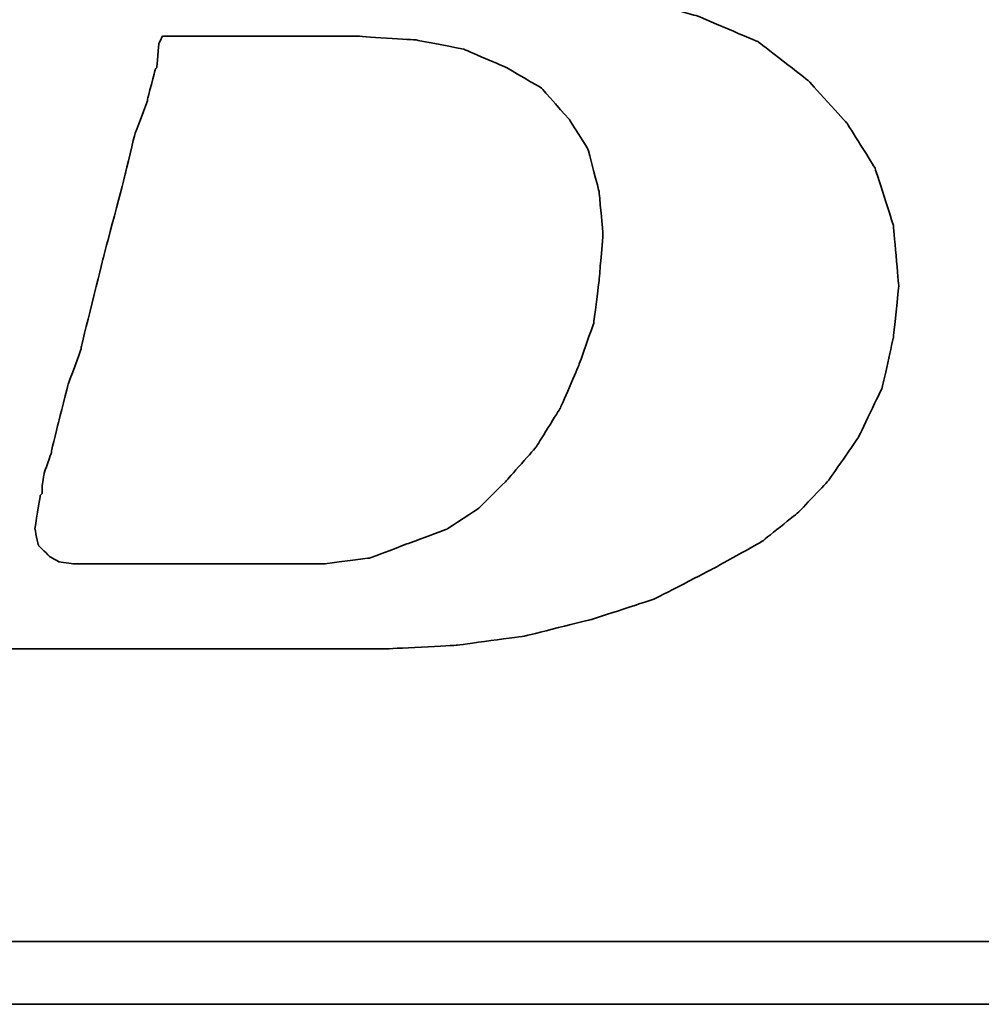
# Model space of a CAD drawing. Header units: millimetres. Extents: x 218 to 545, y 20 to 122.
# Tile 27 of 51: x 453.14 to 454.7, y 52.69 to 54.28. Entities that reach past the tile are written whole.
import ezdxf

# ---------------------------------------------------------------- set-up
doc = ezdxf.new("R2010")
doc.units = ezdxf.units.MM
doc.header["$LTSCALE"] = 0.1
doc.layers.add('DIM', color=4, linetype='CONTINUOUS')
doc.layers.add('layer 1', color=7, linetype='CONTINUOUS')

# ---------------------------------------------------------------- blocks, each defined once
blk = doc.blocks.new('TBI MOTION logo(完整正式版)')
at = {"layer": 'layer 1', "color": 22, "lineweight": 35}
for points, knots in [([(-64.65375, -6.86375), (-64.65375, -6.86375), (-64.84375, -7.29625), (-64.84375, -7.29625), (-64.84375, -7.29625), (-64.84375, -7.29625), (-64.86875, -7.34375), (-64.86875, -7.34375), (-64.86875, -7.34375), (-64.86875, -7.34375), (-64.86875, -7.36875), (-64.86875, -7.36875), (-64.86875, -7.36875), (-64.86875, -7.36875), (-65.15375, -7.65375), (-65.15375, -7.65375), (-65.15375, -7.65375), (-65.15375, -7.65375), (-65.17875, -7.65375), (-65.17875, -7.65375), (-65.17875, -7.65375), (-65.17875, -7.65375), (-65.20375, -7.67875), (-65.20375, -7.67875), (-65.20375, -7.67875), (-65.20375, -7.67875), (-65.58875, -7.87125), (-65.58875, -7.87125), (-65.58875, -7.87125), (-65.58875, -7.87125), (-65.63375, -7.87125), (-65.63375, -7.87125), (-65.63375, -7.87125), (-65.63375, -7.87125), (-65.65875, -7.89375), (-65.65875, -7.89375), (-65.65875, -7.89375), (-65.65875, -7.89375), (-66.09375, -7.94375), (-66.09375, -7.94375), (-66.09375, -7.94375), (-66.09375, -7.94375), (-66.11375, -7.94375), (-66.11375, -7.94375), (-66.11375, -7.94375), (-66.11375, -7.94375), (-66.16375, -7.94375), (-66.16375, -7.94375), (-66.16375, -7.94375), (-66.16375, -7.94375), (-66.30875, -7.94375), (-66.30875, -7.94375), (-66.30875, -7.94375), (-66.30875, -7.94375), (-66.69375, -7.94375), (-66.69375, -7.94375), (-66.69375, -7.94375), (-66.69375, -7.94375), (-67.07375, -7.94375), (-67.07375, -7.94375), (-67.07375, -7.94375), (-67.07375, -7.94375), (-67.12375, -7.94375), (-67.12375, -7.94375), (-67.12375, -7.94375), (-67.12375, -7.94375), (-67.12375, -7.96625), (-67.12375, -7.96625), (-67.12375, -7.96625), (-67.12375, -7.96625), (-67.14875, -7.99125), (-67.14875, -7.99125), (-67.14875, -7.99125), (-67.14875, -7.99125), (-67.24375, -8.34875), (-67.24375, -8.34875), (-67.24375, -8.34875), (-67.24375, -8.34875), (-67.31375, -8.68625), (-67.31375, -8.68625), (-67.31375, -8.68625), (-67.31375, -8.68625), (-67.26875, -8.68625), (-67.26875, -8.68625), (-67.26875, -8.68625), (-67.26875, -8.68625), (-67.07375, -8.68625), (-67.07375, -8.68625), (-67.07375, -8.68625), (-67.07375, -8.68625), (-66.54875, -8.68625), (-66.54875, -8.68625), (-66.54875, -8.68625), (-66.54875, -8.68625), (-65.82625, -8.68625), (-65.82625, -8.68625), (-65.82625, -8.68625), (-65.82625, -8.68625), (-65.01375, -8.68625), (-65.01375, -8.68625), (-65.01375, -8.68625), (-65.01375, -8.68625), (-64.05375, -8.68625), (-64.05375, -8.68625), (-64.05375, -8.68625), (-64.05375, -8.68625), (-62.08375, -8.68625), (-62.08375, -8.68625), (-62.08375, -8.68625), (-62.08375, -8.68625), (-60.06875, -8.68625), (-60.06875, -8.68625), (-60.06875, -8.68625), (-60.06875, -8.68625), (-59.10875, -8.68625), (-59.10875, -8.68625), (-59.10875, -8.68625), (-59.10875, -8.68625), (-58.29375, -8.68625), (-58.29375, -8.68625), (-58.29375, -8.68625), (-58.29375, -8.68625), (-57.57375, -8.68625), (-57.57375, -8.68625), (-57.57375, -8.68625), (-57.57375, -8.68625), (-57.04875, -8.68625), (-57.04875, -8.68625), (-57.04875, -8.68625), (-57.04875, -8.68625), (-56.85375, -8.68625), (-56.85375, -8.68625), (-56.85375, -8.68625), (-56.85375, -8.68625), (-56.70875, -8.68625), (-56.70875, -8.68625), (-56.70875, -8.68625), (-56.70875, -8.68625), (-56.61375, -8.68625), (-56.61375, -8.68625), (-56.61375, -8.68625), (-56.61375, -8.68625), (-56.56875, -8.68625), (-56.56875, -8.68625), (-56.56875, -8.68625), (-56.56875, -8.68625), (-55.65375, -8.63875), (-55.65375, -8.63875), (-55.65375, -8.63875), (-55.65375, -8.63875), (-54.76875, -8.51875), (-54.76875, -8.51875), (-54.76875, -8.51875), (-54.76875, -8.51875), (-53.90375, -8.30375), (-53.90375, -8.30375), (-53.90375, -8.30375), (-53.90375, -8.30375), (-53.08875, -8.03875), (-53.08875, -8.03875), (-53.08875, -8.03875), (-53.08875, -8.03875), (-52.34375, -7.65375), (-52.34375, -7.65375), (-52.34375, -7.65375), (-52.34375, -7.65375), (-51.69875, -7.29625), (-51.69875, -7.29625), (-51.69875, -7.29625), (-51.69875, -7.29625), (-51.21875, -6.91125), (-51.21875, -6.91125), (-51.21875, -6.91125), (-51.21875, -6.91125), (-50.83375, -6.50375), (-50.83375, -6.50375), (-50.83375, -6.50375), (-50.83375, -6.50375), (-50.44875, -5.94875), (-50.44875, -5.94875), (-50.44875, -5.94875), (-50.44875, -5.94875), (-50.13875, -5.30375), (-50.13875, -5.30375), (-50.13875, -5.30375), (-50.13875, -5.30375), (-49.99375, -4.65375), (-49.99375, -4.65375), (-49.99375, -4.65375), (-49.99375, -4.65375), (-49.92375, -3.98375), (-49.92375, -3.98375), (-49.92375, -3.98375), (-49.92375, -3.98375), (-49.99375, -3.19374), (-49.99375, -3.19374), (-49.99375, -3.19374), (-49.99375, -3.19374), (-50.23374, -2.44874), (-50.23374, -2.44874), (-50.23374, -2.44874), (-50.23374, -2.44874), (-50.59375, -1.87374), (-50.59375, -1.87374), (-50.59375, -1.87374), (-50.59375, -1.87374), (-51.09875, -1.31874), (-51.09875, -1.31874), (-51.09875, -1.31874), (-51.09875, -1.31874), (-51.74375, -0.81875), (-51.74375, -0.81875), (-51.74375, -0.81875), (-51.74375, -0.81875), (-52.53875, -0.48125), (-52.53875, -0.48125), (-52.53875, -0.48125), (-52.53875, -0.48125), (-53.47375, -0.21875), (-53.47375, -0.21875), (-53.47375, -0.21875), (-53.47375, -0.21875), (-54.52875, -0.04874), (-54.52875, -0.04874), (-54.52875, -0.04874), (-54.52875, -0.04874), (-55.65375, 0.12125), (-55.65375, 0.12125), (-55.65375, 0.12125), (-55.65375, 0.12125), (-54.50375, 0.28624), (-54.50375, 0.28624), (-54.50375, 0.28624), (-54.50375, 0.28624), (-53.83375, 0.38124), (-53.83375, 0.38124), (-53.83375, 0.38124), (-53.83375, 0.38124), (-53.18375, 0.50125), (-53.18375, 0.50125), (-53.18375, 0.50125), (-53.18375, 0.50125), (-52.55875, 0.66874), (-52.55875, 0.66874), (-52.55875, 0.66874), (-52.55875, 0.66874), (-52.03375, 0.86124), (-52.03375, 0.86124), (-52.03375, 0.86124), (-52.03375, 0.86124), (-51.50374, 1.03124), (-51.50374, 1.03124), (-51.50374, 1.03124), (-51.50374, 1.03124), (-51.09875, 1.27125), (-51.09875, 1.27125), (-51.09875, 1.27125), (-51.09875, 1.27125), (-50.71375, 1.48624), (-50.71375, 1.48624), (-50.71375, 1.48624), (-50.71375, 1.48624), (-50.37625, 1.77625), (-50.37625, 1.77625), (-50.37625, 1.77625), (-50.37625, 1.77625), (-49.82375, 2.37625), (-49.82375, 2.37625), (-49.82375, 2.37625), (-49.82375, 2.37625), (-49.41875, 2.99625), (-49.41875, 2.99625), (-49.41875, 2.99625), (-49.41875, 2.99625), (-49.22375, 3.76625), (-49.22375, 3.76625), (-49.22375, 3.76625), (-49.22375, 3.76625), (-49.15375, 4.50874), (-49.15375, 4.50874), (-49.15375, 4.50874), (-49.15375, 4.50874), (-49.20375, 5.25125), (-49.20375, 5.25125), (-49.20375, 5.25125), (-49.20375, 5.25125), (-49.41875, 5.92625), (-49.41875, 5.92625), (-49.41875, 5.92625), (-49.41875, 5.92625), (-49.77875, 6.47625), (-49.77875, 6.47625), (-49.77875, 6.47625), (-49.77875, 6.47625), (-50.33125, 7.02624), (-50.33125, 7.02624), (-50.33125, 7.02624), (-50.33125, 7.02624), (-51.00125, 7.43625), (-51.00125, 7.43625), (-51.00125, 7.43625), (-51.00125, 7.43625), (-51.79375, 7.72625), (-51.79375, 7.72625), (-51.79375, 7.72625), (-51.79375, 7.72625), (-52.72875, 7.89124), (-52.72875, 7.89124), (-52.72875, 7.89124), (-52.72875, 7.89124), (-53.83375, 7.98625), (-53.83375, 7.98625), (-53.83375, 7.98625), (-53.83375, 7.98625), (-53.92875, 7.98625), (-53.92875, 7.98625), (-53.92875, 7.98625), (-53.92875, 7.98625), (-54.26375, 7.98625), (-54.26375, 7.98625), (-54.26375, 7.98625), (-54.26375, 7.98625), (-54.74375, 7.98625), (-54.74375, 7.98625), (-54.74375, 7.98625), (-54.74375, 7.98625), (-55.36875, 7.98625), (-55.36875, 7.98625), (-55.36875, 7.98625), (-55.36875, 7.98625), (-56.13375, 7.98625), (-56.13375, 7.98625), (-56.13375, 7.98625), (-56.13375, 7.98625), (-56.94875, 7.98625), (-56.94875, 7.98625), (-56.94875, 7.98625), (-56.94875, 7.98625), (-58.77625, 7.98625), (-58.77625, 7.98625), (-58.77625, 7.98625), (-58.77625, 7.98625), (-60.59875, 7.98625), (-60.59875, 7.98625), (-60.59875, 7.98625), (-60.59875, 7.98625), (-61.41375, 7.98625), (-61.41375, 7.98625), (-61.41375, 7.98625), (-61.41375, 7.98625), (-62.17875, 7.98625), (-62.17875, 7.98625), (-62.17875, 7.98625), (-62.17875, 7.98625), (-62.80375, 7.98625), (-62.80375, 7.98625), (-62.80375, 7.98625), (-62.80375, 7.98625), (-63.30625, 7.98625), (-63.30625, 7.98625), (-63.30625, 7.98625), (-63.30625, 7.98625), (-63.57375, 7.98625), (-63.57375, 7.98625), (-63.57375, 7.98625), (-63.57375, 7.98625), (-63.57375, 7.96375), (-63.57375, 7.96375), (-63.57375, 7.96375), (-63.57375, 7.96375), (-63.59875, 7.94125), (-63.59875, 7.94125), (-63.59875, 7.94125), (-63.59875, 7.94125), (-63.69375, 7.55625), (-63.69375, 7.55625), (-63.69375, 7.55625), (-63.69375, 7.55625), (-63.76375, 7.24624), (-63.76375, 7.24624), (-63.76375, 7.24624), (-63.76375, 7.24624), (-63.23875, 7.24624), (-63.23875, 7.24624), (-63.23875, 7.24624), (-63.23875, 7.24624), (-62.75875, 7.24624), (-62.75875, 7.24624), (-62.75875, 7.24624), (-62.75875, 7.24624), (-62.61125, 7.24624), (-62.61125, 7.24624), (-62.61125, 7.24624), (-62.61125, 7.24624), (-62.56625, 7.24624), (-62.56625, 7.24624), (-62.56625, 7.24624), (-62.56625, 7.24624), (-62.22875, 7.24624), (-62.22875, 7.24624), (-62.22875, 7.24624), (-62.22875, 7.24624), (-62.20375, 7.24624), (-62.20375, 7.24624), (-62.20375, 7.24624), (-62.20375, 7.24624), (-62.17875, 7.21875), (-62.17875, 7.21875), (-62.17875, 7.21875), (-62.17875, 7.21875), (-61.96375, 7.17125), (-61.96375, 7.17125), (-61.96375, 7.17125), (-61.96375, 7.17125), (-61.72375, 7.12624), (-61.72375, 7.12624), (-61.72375, 7.12624), (-61.72375, 7.12624), (-61.70375, 7.12624), (-61.70375, 7.12624), (-61.70375, 7.12624), (-61.70375, 7.12624), (-61.55875, 7.07624), (-61.55875, 7.07624), (-61.55875, 7.07624), (-61.55875, 7.07624), (-61.50875, 7.07624), (-61.50875, 7.07624), (-61.50875, 7.07624), (-61.50875, 7.07624), (-61.48375, 7.02624), (-61.48375, 7.02624), (-61.48375, 7.02624), (-61.48375, 7.02624), (-61.31875, 6.83375), (-61.31875, 6.83375), (-61.31875, 6.83375), (-61.31875, 6.83375), (-61.29375, 6.81125), (-61.29375, 6.81125), (-61.29375, 6.81125), (-61.29375, 6.81125), (-61.29375, 6.78625), (-61.29375, 6.78625), (-61.29375, 6.78625), (-61.29375, 6.78625), (-61.19875, 6.50124), (-61.19875, 6.50124), (-61.19875, 6.50124), (-61.19875, 6.50124), (-61.17375, 6.45124), (-61.17375, 6.45124), (-61.17375, 6.45124), (-61.17375, 6.45124), (-61.19875, 6.40625), (-61.19875, 6.40625), (-61.19875, 6.40625), (-61.19875, 6.40625), (-61.26875, 5.99624), (-61.26875, 5.99624), (-61.26875, 5.99624), (-61.26875, 5.99624), (-61.26875, 5.85125), (-61.26875, 5.85125), (-61.26875, 5.85125), (-61.26875, 5.85125), (-61.26875, 5.82625), (-61.26875, 5.82625), (-61.26875, 5.82625), (-61.26875, 5.82625), (-61.29375, 5.80625), (-61.29375, 5.80625), (-61.29375, 5.80625), (-61.29375, 5.80625), (-61.34125, 5.66125), (-61.34125, 5.66125), (-61.34125, 5.66125), (-61.34125, 5.66125), (-61.41375, 5.44625), (-61.41375, 5.44625), (-61.41375, 5.44625), (-61.41375, 5.44625), (-61.48375, 5.15625), (-61.48375, 5.15625), (-61.48375, 5.15625), (-61.48375, 5.15625), (-61.58375, 4.82124), (-61.58375, 4.82124), (-61.58375, 4.82124), (-61.58375, 4.82124), (-61.79875, 4.00375), (-61.79875, 4.00375), (-61.79875, 4.00375), (-61.79875, 4.00375), (-62.05875, 2.99625), (-62.05875, 2.99625), (-62.05875, 2.99625), (-62.05875, 2.99625), (-62.34875, 1.91625), (-62.34875, 1.91625), (-62.34875, 1.91625), (-62.34875, 1.91625), (-62.97375, -0.41124), (-62.97375, -0.41124), (-62.97375, -0.41124), (-62.97375, -0.41124), (-63.59875, -2.75875), (-63.59875, -2.75875), (-63.59875, -2.75875), (-63.59875, -2.75875), (-63.88375, -3.86374), (-63.88375, -3.86374), (-63.88375, -3.86374), (-63.88375, -3.86374), (-64.14875, -4.82374), (-64.14875, -4.82374), (-64.14875, -4.82374), (-64.14875, -4.82374), (-64.36375, -5.64125), (-64.36375, -5.64125), (-64.36375, -5.64125), (-64.36375, -5.64125), (-64.43625, -5.97625), (-64.43625, -5.97625), (-64.43625, -5.97625), (-64.43625, -5.97625), (-64.50875, -6.28625), (-64.50875, -6.28625), (-64.50875, -6.28625), (-64.50875, -6.28625), (-64.50875, -6.30875), (-64.50875, -6.30875), (-64.50875, -6.30875), (-64.50875, -6.30875), (-64.57875, -6.50375), (-64.57875, -6.50375), (-64.57875, -6.50375), (-64.57875, -6.50375), (-64.62875, -6.69625), (-64.62875, -6.69625), (-64.62875, -6.69625), (-64.62875, -6.69625), (-64.62875, -6.76875), (-64.62875, -6.76875), (-64.62875, -6.76875), (-64.62875, -6.76875), (-64.62875, -6.81375), (-64.62875, -6.81375), (-64.62875, -6.81375), (-64.62875, -6.81375), (-64.62875, -6.83875), (-64.62875, -6.83875), (-64.62875, -6.83875), (-64.62875, -6.83875), (-64.65375, -6.86375), (-64.65375, -6.86375)], [0, 0, 0, 0, 0.00719424, 0.00719424, 0.00719424, 0.00719425, 0.01438849, 0.01438849, 0.01438849, 0.0143885, 0.02158273, 0.02158273, 0.02158273, 0.02158274, 0.02877698, 0.02877698, 0.02877698, 0.02877699, 0.03597122, 0.03597122, 0.03597122, 0.03597123, 0.04316547, 0.04316547, 0.04316547, 0.04316548, 0.05035971, 0.05035971, 0.05035971, 0.05035972, 0.05755396, 0.05755396, 0.05755396, 0.05755397, 0.0647482, 0.0647482, 0.0647482, 0.06474821, 0.07194245, 0.07194245, 0.07194245, 0.07194246, 0.07913669, 0.07913669, 0.07913669, 0.0791367, 0.08633094, 0.08633094, 0.08633094, 0.08633095, 0.09352518, 0.09352518, 0.09352518, 0.09352519, 0.10071942, 0.10071942, 0.10071942, 0.10071943, 0.10791367, 0.10791367, 0.10791367, 0.10791368, 0.11510791, 0.11510791, 0.11510791, 0.11510792, 0.12230216, 0.12230216, 0.12230216, 0.12230217, 0.1294964, 0.1294964, 0.1294964, 0.12949641, 0.13669065, 0.13669065, 0.13669065, 0.13669066, 0.14388489, 0.14388489, 0.14388489, 0.1438849, 0.15107914, 0.15107914, 0.15107914, 0.15107915, 0.15827338, 0.15827338, 0.15827338, 0.15827339, 0.16546763, 0.16546763, 0.16546763, 0.16546764, 0.17266187, 0.17266187, 0.17266187, 0.17266188, 0.17985612, 0.17985612, 0.17985612, 0.17985613, 0.18705036, 0.18705036, 0.18705036, 0.18705037, 0.1942446, 0.1942446, 0.1942446, 0.19424461, 0.20143885, 0.20143885, 0.20143885, 0.20143886, 0.20863309, 0.20863309, 0.20863309, 0.2086331, 0.21582734, 0.21582734, 0.21582734, 0.21582735, 0.22302158, 0.22302158, 0.22302158, 0.22302159, 0.23021583, 0.23021583, 0.23021583, 0.23021584, 0.23741007, 0.23741007, 0.23741007, 0.23741008, 0.24460432, 0.24460432, 0.24460432, 0.24460433, 0.25179856, 0.25179856, 0.25179856, 0.25179857, 0.25899281, 0.25899281, 0.25899281, 0.25899282, 0.26618705, 0.26618705, 0.26618705, 0.26618706, 0.27338129, 0.27338129, 0.27338129, 0.2733813, 0.28057554, 0.28057554, 0.28057554, 0.28057555, 0.28776978, 0.28776978, 0.28776978, 0.28776979, 0.29496403, 0.29496403, 0.29496403, 0.29496404, 0.30215827, 0.30215827, 0.30215827, 0.30215828, 0.30935252, 0.30935252, 0.30935252, 0.30935253, 0.31654676, 0.31654676, 0.31654676, 0.31654677, 0.32374101, 0.32374101, 0.32374101, 0.32374102, 0.33093525, 0.33093525, 0.33093525, 0.33093526, 0.3381295, 0.3381295, 0.3381295, 0.33812951, 0.34532374, 0.34532374, 0.34532374, 0.34532375, 0.35251799, 0.35251799, 0.35251799, 0.352518, 0.35971223, 0.35971223, 0.35971223, 0.35971224, 0.36690647, 0.36690647, 0.36690647, 0.36690648, 0.37410072, 0.37410072, 0.37410072, 0.37410073, 0.38129496, 0.38129496, 0.38129496, 0.38129497, 0.38848921, 0.38848921, 0.38848921, 0.38848922, 0.39568345, 0.39568345, 0.39568345, 0.39568346, 0.4028777, 0.4028777, 0.4028777, 0.40287771, 0.41007194, 0.41007194, 0.41007194, 0.41007195, 0.41726619, 0.41726619, 0.41726619, 0.4172662, 0.42446043, 0.42446043, 0.42446043, 0.42446044, 0.43165468, 0.43165468, 0.43165468, 0.43165469, 0.43884892, 0.43884892, 0.43884892, 0.43884893, 0.44604317, 0.44604317, 0.44604317, 0.44604318, 0.45323741, 0.45323741, 0.45323741, 0.45323742, 0.46043165, 0.46043165, 0.46043165, 0.46043166, 0.4676259, 0.4676259, 0.4676259, 0.46762591, 0.47482014, 0.47482014, 0.47482014, 0.47482015, 0.48201439, 0.48201439, 0.48201439, 0.4820144, 0.48920863, 0.48920863, 0.48920863, 0.48920864, 0.49640288, 0.49640288, 0.49640288, 0.49640289, 0.50359712, 0.50359712, 0.50359712, 0.50359713, 0.51079137, 0.51079137, 0.51079137, 0.51079138, 0.51798561, 0.51798561, 0.51798561, 0.51798562, 0.52517986, 0.52517986, 0.52517986, 0.52517987, 0.5323741, 0.5323741, 0.5323741, 0.53237411, 0.53956835, 0.53956835, 0.53956835, 0.53956836, 0.54676259, 0.54676259, 0.54676259, 0.5467626, 0.55395683, 0.55395683, 0.55395683, 0.55395684, 0.56115108, 0.56115108, 0.56115108, 0.56115109, 0.56834532, 0.56834532, 0.56834532, 0.56834533, 0.57553957, 0.57553957, 0.57553957, 0.57553958, 0.58273381, 0.58273381, 0.58273381, 0.58273382, 0.58992806, 0.58992806, 0.58992806, 0.58992807, 0.5971223, 0.5971223, 0.5971223, 0.59712231, 0.60431655, 0.60431655, 0.60431655, 0.60431656, 0.61151079, 0.61151079, 0.61151079, 0.6115108, 0.61870504, 0.61870504, 0.61870504, 0.61870505, 0.62589928, 0.62589928, 0.62589928, 0.62589929, 0.63309353, 0.63309353, 0.63309353, 0.63309354, 0.64028777, 0.64028777, 0.64028777, 0.64028778, 0.64748201, 0.64748201, 0.64748201, 0.64748202, 0.65467626, 0.65467626, 0.65467626, 0.65467627, 0.6618705, 0.6618705, 0.6618705, 0.66187051, 0.66906475, 0.66906475, 0.66906475, 0.66906476, 0.67625899, 0.67625899, 0.67625899, 0.676259, 0.68345324, 0.68345324, 0.68345324, 0.68345325, 0.69064748, 0.69064748, 0.69064748, 0.69064749, 0.69784173, 0.69784173, 0.69784173, 0.69784174, 0.70503597, 0.70503597, 0.70503597, 0.70503598, 0.71223022, 0.71223022, 0.71223022, 0.71223023, 0.71942446, 0.71942446, 0.71942446, 0.71942447, 0.72661871, 0.72661871, 0.72661871, 0.72661872, 0.73381295, 0.73381295, 0.73381295, 0.73381296, 0.74100719, 0.74100719, 0.74100719, 0.7410072, 0.74820144, 0.74820144, 0.74820144, 0.74820145, 0.75539568, 0.75539568, 0.75539568, 0.75539569, 0.76258993, 0.76258993, 0.76258993, 0.76258994, 0.76978417, 0.76978417, 0.76978417, 0.76978418, 0.77697842, 0.77697842, 0.77697842, 0.77697843, 0.78417266, 0.78417266, 0.78417266, 0.78417267, 0.79136691, 0.79136691, 0.79136691, 0.79136692, 0.79856115, 0.79856115, 0.79856115, 0.79856116, 0.8057554, 0.8057554, 0.8057554, 0.80575541, 0.81294964, 0.81294964, 0.81294964, 0.81294965, 0.82014388, 0.82014388, 0.82014388, 0.82014389, 0.82733813, 0.82733813, 0.82733813, 0.82733814, 0.83453237, 0.83453237, 0.83453237, 0.83453238, 0.84172662, 0.84172662, 0.84172662, 0.84172663, 0.84892086, 0.84892086, 0.84892086, 0.84892087, 0.85611511, 0.85611511, 0.85611511, 0.85611512, 0.86330935, 0.86330935, 0.86330935, 0.86330936, 0.8705036, 0.8705036, 0.8705036, 0.87050361, 0.87769784, 0.87769784, 0.87769784, 0.87769785, 0.88489209, 0.88489209, 0.88489209, 0.8848921, 0.89208633, 0.89208633, 0.89208633, 0.89208634, 0.89928058, 0.89928058, 0.89928058, 0.89928059, 0.90647482, 0.90647482, 0.90647482, 0.90647483, 0.91366906, 0.91366906, 0.91366906, 0.91366907, 0.92086331, 0.92086331, 0.92086331, 0.92086332, 0.92805755, 0.92805755, 0.92805755, 0.92805756, 0.9352518, 0.9352518, 0.9352518, 0.93525181, 0.94244604, 0.94244604, 0.94244604, 0.94244605, 0.94964029, 0.94964029, 0.94964029, 0.9496403, 0.95683453, 0.95683453, 0.95683453, 0.95683454, 0.96402878, 0.96402878, 0.96402878, 0.96402879, 0.97122302, 0.97122302, 0.97122302, 0.97122303, 0.97841727, 0.97841727, 0.97841727, 0.97841728, 0.98561151, 0.98561151, 0.98561151, 0.98561152, 0.99280576, 0.99280576, 0.99280576, 0.99280577, 1, 1, 1, 1]), ([(-61.03125, -6.57375), (-61.03125, -6.57375), (-61.03125, -6.67125), (-61.03125, -6.67125), (-61.03125, -6.67125), (-61.03125, -6.67125), (-61.05375, -6.69625), (-61.05375, -6.69625), (-61.05375, -6.69625), (-61.05375, -6.69625), (-61.12375, -7.12875), (-61.12375, -7.12875), (-61.12375, -7.12875), (-61.12375, -7.12875), (-61.07875, -7.34375), (-61.07875, -7.34375), (-61.07875, -7.34375), (-61.07875, -7.34375), (-60.93375, -7.48875), (-60.93375, -7.48875), (-60.93375, -7.48875), (-60.93375, -7.48875), (-60.81375, -7.55625), (-60.81375, -7.55625), (-60.81375, -7.55625), (-60.81375, -7.55625), (-60.62375, -7.58375), (-60.62375, -7.58375), (-60.62375, -7.58375), (-60.62375, -7.58375), (-60.30875, -7.58375), (-60.30875, -7.58375), (-60.30875, -7.58375), (-60.30875, -7.58375), (-59.97375, -7.58375), (-59.97375, -7.58375), (-59.97375, -7.58375), (-59.97375, -7.58375), (-59.87875, -7.58375), (-59.87875, -7.58375), (-59.87875, -7.58375), (-59.87875, -7.58375), (-59.63625, -7.58375), (-59.63625, -7.58375), (-59.63625, -7.58375), (-59.63625, -7.58375), (-58.96875, -7.58375), (-58.96875, -7.58375), (-58.96875, -7.58375), (-58.96875, -7.58375), (-58.29375, -7.58375), (-58.29375, -7.58375), (-58.29375, -7.58375), (-58.29375, -7.58375), (-58.05375, -7.58375), (-58.05375, -7.58375), (-58.05375, -7.58375), (-58.05375, -7.58375), (-57.98375, -7.58375), (-57.98375, -7.58375), (-57.98375, -7.58375), (-57.98375, -7.58375), (-57.35875, -7.58375), (-57.35875, -7.58375), (-57.35875, -7.58375), (-57.35875, -7.58375), (-56.78375, -7.50875), (-56.78375, -7.50875), (-56.78375, -7.50875), (-56.78375, -7.50875), (-56.27875, -7.31875), (-56.27875, -7.31875), (-56.27875, -7.31875), (-56.27875, -7.31875), (-55.77375, -7.12875), (-55.77375, -7.12875), (-55.77375, -7.12875), (-55.77375, -7.12875), (-55.36875, -6.86375), (-55.36875, -6.86375), (-55.36875, -6.86375), (-55.36875, -6.86375), (-55.00875, -6.50375), (-55.00875, -6.50375), (-55.00875, -6.50375), (-55.00875, -6.50375), (-54.62375, -6.06875), (-54.62375, -6.06875), (-54.62375, -6.06875), (-54.62375, -6.06875), (-54.31375, -5.56875), (-54.31375, -5.56875), (-54.31375, -5.56875), (-54.31375, -5.56875), (-54.07375, -5.01625), (-54.07375, -5.01625), (-54.07375, -5.01625), (-54.07375, -5.01625), (-53.87875, -4.46374), (-53.87875, -4.46374), (-53.87875, -4.46374), (-53.87875, -4.46374), (-53.80875, -3.91375), (-53.80875, -3.91375), (-53.80875, -3.91375), (-53.80875, -3.91375), (-53.75875, -3.31375), (-53.75875, -3.31375), (-53.75875, -3.31375), (-53.75875, -3.31375), (-53.80875, -2.75875), (-53.80875, -2.75875), (-53.80875, -2.75875), (-53.80875, -2.75875), (-53.95375, -2.20875), (-53.95375, -2.20875), (-53.95375, -2.20875), (-53.95375, -2.20875), (-54.19375, -1.82625), (-54.19375, -1.82625), (-54.19375, -1.82625), (-54.19375, -1.82625), (-54.55375, -1.41875), (-54.55375, -1.41875), (-54.55375, -1.41875), (-54.55375, -1.41875), (-55.00875, -1.15125), (-55.00875, -1.15125), (-55.00875, -1.15125), (-55.00875, -1.15125), (-55.56125, -0.91375), (-55.56125, -0.91375), (-55.56125, -0.91375), (-55.56125, -0.91375), (-56.18125, -0.79375), (-56.18125, -0.79375), (-56.18125, -0.79375), (-56.18125, -0.79375), (-56.94875, -0.74374), (-56.94875, -0.74374), (-56.94875, -0.74374), (-56.94875, -0.74374), (-56.99875, -0.74374), (-56.99875, -0.74374), (-56.99875, -0.74374), (-56.99875, -0.74374), (-57.09375, -0.74374), (-57.09375, -0.74374), (-57.09375, -0.74374), (-57.09375, -0.74374), (-57.38375, -0.74374), (-57.38375, -0.74374), (-57.38375, -0.74374), (-57.38375, -0.74374), (-57.76875, -0.74374), (-57.76875, -0.74374), (-57.76875, -0.74374), (-57.76875, -0.74374), (-58.24625, -0.74374), (-58.24625, -0.74374), (-58.24625, -0.74374), (-58.24625, -0.74374), (-58.72875, -0.74374), (-58.72875, -0.74374), (-58.72875, -0.74374), (-58.72875, -0.74374), (-59.20875, -0.74374), (-59.20875, -0.74374), (-59.20875, -0.74374), (-59.20875, -0.74374), (-59.46875, -0.74374), (-59.46875, -0.74374), (-59.46875, -0.74374), (-59.46875, -0.74374), (-59.51625, -0.83875), (-59.51625, -0.83875), (-59.51625, -0.83875), (-59.51625, -0.83875), (-59.54375, -1.15125), (-59.54375, -1.15125), (-59.54375, -1.15125), (-59.54375, -1.15125), (-59.56375, -1.17874), (-59.56375, -1.17874), (-59.56375, -1.17874), (-59.56375, -1.17874), (-59.66375, -1.55875), (-59.66375, -1.55875), (-59.66375, -1.55875), (-59.66375, -1.55875), (-59.66375, -1.58375), (-59.66375, -1.58375), (-59.66375, -1.58375), (-59.66375, -1.58375), (-59.82875, -2.01874), (-59.82875, -2.01874), (-59.82875, -2.01874), (-59.82875, -2.01874), (-59.94875, -2.52125), (-59.94875, -2.52125), (-59.94875, -2.52125), (-59.94875, -2.52125), (-60.23875, -3.62375), (-60.23875, -3.62375), (-60.23875, -3.62375), (-60.23875, -3.62375), (-60.52375, -4.77624), (-60.52375, -4.77624), (-60.52375, -4.77624), (-60.52375, -4.77624), (-60.52375, -4.79874), (-60.52375, -4.79874), (-60.52375, -4.79874), (-60.52375, -4.79874), (-60.69125, -5.25375), (-60.69125, -5.25375), (-60.69125, -5.25375), (-60.69125, -5.25375), (-60.81375, -5.73625), (-60.81375, -5.73625), (-60.81375, -5.73625), (-60.81375, -5.73625), (-60.90875, -6.11875), (-60.90875, -6.11875), (-60.90875, -6.11875), (-60.90875, -6.11875), (-60.90875, -6.14375), (-60.90875, -6.14375), (-60.90875, -6.14375), (-60.90875, -6.14375), (-61.00375, -6.40875), (-61.00375, -6.40875), (-61.00375, -6.40875), (-61.00375, -6.40875), (-61.03125, -6.57375), (-61.03125, -6.57375)], [0, 0, 0, 0, 0.01694915, 0.01694915, 0.01694915, 0.01694916, 0.03389831, 0.03389831, 0.03389831, 0.03389832, 0.05084746, 0.05084746, 0.05084746, 0.05084747, 0.06779661, 0.06779661, 0.06779661, 0.06779662, 0.08474576, 0.08474576, 0.08474576, 0.08474577, 0.10169492, 0.10169492, 0.10169492, 0.10169493, 0.11864407, 0.11864407, 0.11864407, 0.11864408, 0.13559322, 0.13559322, 0.13559322, 0.13559323, 0.15254237, 0.15254237, 0.15254237, 0.15254238, 0.16949153, 0.16949153, 0.16949153, 0.16949154, 0.18644068, 0.18644068, 0.18644068, 0.18644069, 0.20338983, 0.20338983, 0.20338983, 0.20338984, 0.22033898, 0.22033898, 0.22033898, 0.22033899, 0.23728814, 0.23728814, 0.23728814, 0.23728815, 0.25423729, 0.25423729, 0.25423729, 0.2542373, 0.27118644, 0.27118644, 0.27118644, 0.27118645, 0.28813559, 0.28813559, 0.28813559, 0.2881356, 0.30508475, 0.30508475, 0.30508475, 0.30508476, 0.3220339, 0.3220339, 0.3220339, 0.32203391, 0.33898305, 0.33898305, 0.33898305, 0.33898306, 0.3559322, 0.3559322, 0.3559322, 0.35593221, 0.37288136, 0.37288136, 0.37288136, 0.37288137, 0.38983051, 0.38983051, 0.38983051, 0.38983052, 0.40677966, 0.40677966, 0.40677966, 0.40677967, 0.42372881, 0.42372881, 0.42372881, 0.42372882, 0.44067797, 0.44067797, 0.44067797, 0.44067798, 0.45762712, 0.45762712, 0.45762712, 0.45762713, 0.47457627, 0.47457627, 0.47457627, 0.47457628, 0.49152542, 0.49152542, 0.49152542, 0.49152543, 0.50847458, 0.50847458, 0.50847458, 0.50847459, 0.52542373, 0.52542373, 0.52542373, 0.52542374, 0.54237288, 0.54237288, 0.54237288, 0.54237289, 0.55932203, 0.55932203, 0.55932203, 0.55932204, 0.57627119, 0.57627119, 0.57627119, 0.5762712, 0.59322034, 0.59322034, 0.59322034, 0.59322035, 0.61016949, 0.61016949, 0.61016949, 0.6101695, 0.62711864, 0.62711864, 0.62711864, 0.62711865, 0.6440678, 0.6440678, 0.6440678, 0.64406781, 0.66101695, 0.66101695, 0.66101695, 0.66101696, 0.6779661, 0.6779661, 0.6779661, 0.67796611, 0.69491525, 0.69491525, 0.69491525, 0.69491526, 0.71186441, 0.71186441, 0.71186441, 0.71186442, 0.72881356, 0.72881356, 0.72881356, 0.72881357, 0.74576271, 0.74576271, 0.74576271, 0.74576272, 0.76271186, 0.76271186, 0.76271186, 0.76271187, 0.77966102, 0.77966102, 0.77966102, 0.77966103, 0.79661017, 0.79661017, 0.79661017, 0.79661018, 0.81355932, 0.81355932, 0.81355932, 0.81355933, 0.83050847, 0.83050847, 0.83050847, 0.83050848, 0.84745763, 0.84745763, 0.84745763, 0.84745764, 0.86440678, 0.86440678, 0.86440678, 0.86440679, 0.88135593, 0.88135593, 0.88135593, 0.88135594, 0.89830508, 0.89830508, 0.89830508, 0.89830509, 0.91525424, 0.91525424, 0.91525424, 0.91525425, 0.93220339, 0.93220339, 0.93220339, 0.9322034, 0.94915254, 0.94915254, 0.94915254, 0.94915255, 0.96610169, 0.96610169, 0.96610169, 0.9661017, 0.98305085, 0.98305085, 0.98305085, 0.98305086, 1, 1, 1, 1]), ([(75.90875, -9.47875), (75.90875, -9.47875), (75.90875, -12.28625), (75.90875, -12.28625), (75.90875, -12.28625), (75.90875, -12.28625), (75.90875, -12.47875), (75.90875, -12.47875), (75.90875, -12.47875), (75.90875, -12.47875), (75.71625, -12.47875), (75.71625, -12.47875), (75.71625, -12.47875), (75.71625, -12.47875), (-88.32875, -12.47875), (-88.32875, -12.47875), (-88.32875, -12.47875), (-88.32875, -12.47875), (-88.32875, -13.29375), (-88.32875, -13.29375), (-88.32875, -13.29375), (-88.32875, -13.29375), (82.89125, -13.29375), (82.89125, -13.29375), (82.89125, -13.29375), (82.89125, -13.29375), (75.90875, -9.47875), (75.90875, -9.47875)], [0, 0, 0, 0, 0.14285714, 0.14285714, 0.14285714, 0.14285715, 0.28571429, 0.28571429, 0.28571429, 0.2857143, 0.42857143, 0.42857143, 0.42857143, 0.42857144, 0.57142857, 0.57142857, 0.57142857, 0.57142858, 0.71428571, 0.71428571, 0.71428571, 0.71428572, 0.85714286, 0.85714286, 0.85714286, 0.85714287, 1, 1, 1, 1])]:
    blk.add_open_spline(points, degree=3, knots=knots, dxfattribs=at)

msp = doc.modelspace()

# ---------------------------------------------------------------- block references
at = {"layer": 'DIM', "color": 0, "xscale": 0.1250977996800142, "yscale": 0.1250977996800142, "zscale": 0.1250977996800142}
msp.add_blockref('TBI MOTION logo(完整正式版)', (460.8082, 54.3488), dxfattribs=at)

doc.saveas('drawing.dxf')
